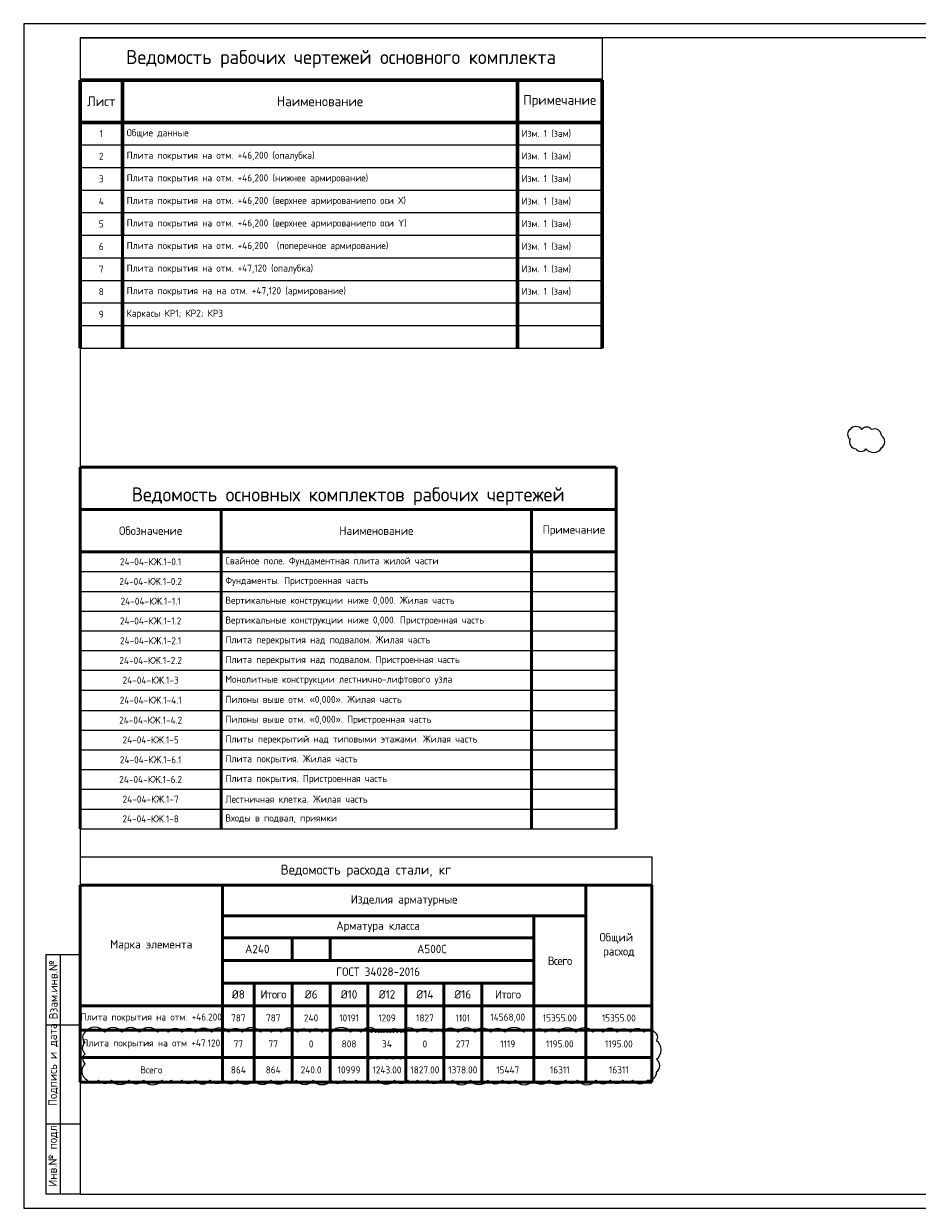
# Model space of a CAD drawing. Header units: millimetres. Extents: x -5898314 to 1055204, y -720802 to 1562611.
# Tile 134 of 256: x -260601 to -228926, y -62298 to -20298. Entities that reach past the tile are written whole.
import ezdxf
from ezdxf.enums import TextEntityAlignment as Align

# ---------------------------------------------------------------- set-up
doc = ezdxf.new("R2010")
doc.units = ezdxf.units.MM
for name, color, linetype, lineweight in [('_0.5', 94, 'Continuous', 50), ('АС-Таблицы', 7, 'Continuous', 20), ('РАЗМЕРЫ', 1, 'Continuous', 9), ('Текст', 7, 'Continuous', 25), ('ТОНКИЕ', 7, 'Continuous', 9)]:
    doc.layers.add(name, color=color, linetype=linetype, lineweight=lineweight)
doc.layers.add('ТОЛСТЫЕ_ОСНОВНЫЕ', color=6, linetype='Continuous')
doc.styles.add('GOST-2.304_Type-B', font='GOST_Common.ttf')
doc.styles.add('style1', font='GOST_Common.ttf', dxfattribs={"height": 500})
doc.styles.add('ГОСТ', font='GOST_Common.ttf')

# ---------------------------------------------------------------- blocks, each defined once
blk = doc.blocks.new('*T124')
at = {"color": 0, "linetype": 'Continuous', "lineweight": 60, "transparency": 16777216}
for p, q in [((0, -1500), (18500, -1500)), ((0, -1500), (0, -11000)), ((1500, -1500), (1500, -7000)), ((15500, -1500), (15500, -11000)), ((18500, -1500), (18500, -11000)), ((0, -3000), (18500, -3000)), ((1500, -7800), (1500, -11000))]:
    blk.add_line(p, q, dxfattribs=at)
at = {"color": 0, "lineweight": 20, "transparency": 16777216}
for p, q in [((0, -3800), (18500, -3800)), ((0, -4600), (18500, -4600)), ((0, -5400), (18500, -5400)), ((0, -6200), (18500, -6200)), ((0, -7000), (18500, -7000)), ((0, -7800), (18500, -7800)), ((0, -8600), (18500, -8600)), ((0, -9400), (18500, -9400)), ((0, -10200), (18500, -10200)), ((0, -11000), (18500, -11000))]:
    blk.add_line(p, q, dxfattribs=at)
at = {"color": 0, "lineweight": 50, "transparency": 16777216}
blk.add_line((1500, -7000), (1500, -7800), dxfattribs=at)
at = {"layer": 'DEFPOINTS', "color": 8, "linetype": 'ByBlock', "lineweight": 0, "transparency": 16777216}
for p, q in [((0, 0), (18500, 0)), ((0, 0), (0, -1500)), ((18500, 0), (18500, -1500))]:
    blk.add_line(p, q, dxfattribs=at)
at = {"color": 0, "linetype": 'Continuous', "lineweight": -3, "transparency": 16777216, "style": 'GOST-2.304_Type-B'}
for s, insert, char_height, width, attachment_point in [('Ведомость рабочих чертежей основного комплекта', (9250, -750), 500, 18200, 5), ('Лист', (750, -2250), 350, 1200, 5), ('Наименование', (8500, -2250), 350, 13700, 5), ('Примечание', (17000, -2250), 350, 2700, 5), ('1', (750, -3400), 250, 1200, 5), ('Общие данные', (1650, -3400), 250, 13700, 4), ('Изм. 1 (зам)', (15650, -3400), 250, 2700, 4), ('2', (750, -4200), 250, 1200, 5), ('{\\C7;Плита покрытия на отм. +46,200 (опалубка)}', (1650, -4200), 250, 13700, 4), ('Изм. 1 (зам)', (15650, -4200), 250, 2700, 4), ('3', (750, -5000), 250, 1200, 5), ('{\\C7;Плита покрытия на отм. +46,200 (нижнее армирование)}', (1650, -5000), 250, 13700, 4), ('Изм. 1 (зам)', (15650, -5000), 250, 2700, 4), ('4', (750, -5800), 250, 1200, 5), ('{\\C7;Плита покрытия на отм. +46,200 (верхнее армированиепо оси Х)}', (1650, -5800), 250, 13700, 4), ('Изм. 1 (зам)', (15650, -5800), 250, 2700, 4), ('5', (750, -6600), 250, 1200, 5), ('{\\C7;Плита покрытия на отм. +46,200 (верхнее армированиепо оси Y)}', (1650, -6600), 250, 13700, 4), ('Изм. 1 (зам)', (15650, -6600), 250, 2700, 4), ('6', (750, -7400), 250, 1200, 5), ('{\\C7;Плита покрытия на отм. +46,200  (поперечное армирование)}', (1650, -7400), 250, 13700, 4), ('Изм. 1 (зам)', (15650, -7400), 250, 2700, 4), ('7', (750, -8200), 250, 1200, 5), ('{\\C7;Плита покрытия на отм. +47,120 (опалубка)}', (1650, -8200), 250, 13700, 4), ('Изм. 1 (зам)', (15650, -8200), 250, 2700, 4), ('Изм. 1 (зам)', (15650, -9000), 250, 2700, 4), ('8', (750, -9000), 250, 1200, 5), ('{\\C7;Плита покрытия на на отм. +47,120 (армирование)}', (1650, -9000), 250, 13700, 4), ('9', (750, -9800), 250, 1200, 5), ('{\\C7;Каркасы КР1; КР2; КР3}', (1650, -9800), 250, 13700, 4)]:
    blk.add_mtext(s, dxfattribs=dict(at, insert=insert, char_height=char_height, width=width, attachment_point=attachment_point))
blk = doc.blocks.new('*U1582')
at = {"layer": 'ТОЛСТЫЕ_ОСНОВНЫЕ'}
for p, q in [((8, 5), (8, 90)), ((8, 90), (20, 90)), ((13, 5), (13, 90)), ((8, 65), (20, 65)), ((8, 30), (20, 30)), ((20, 5), (8, 5))]:
    blk.add_line(p, q, dxfattribs=at)
at = {"layer": 'ТОЛСТЫЕ_ОСНОВНЫЕ', "color": 6}
blk.add_lwpolyline([(20, 5), (589, 5), (589, 415), (20, 415)], close=True, dxfattribs=at)
at = {"layer": 'ТОНКИЕ'}
blk.add_lwpolyline([(0, 0), (594, 0), (594, 420), (0, 420)], close=True, dxfattribs=at)
at = {"layer": 'Текст', "style": 'style1'}
for s, p in [('Взам.инв.№', (10.5, 77.5)), ('Подпись и дата', (10.5, 50.93)), ('Инв.№ подл.', (10.5, 18.93))]:
    blk.add_text(s, height=3, rotation=90, dxfattribs=at).set_placement(p, align=Align.MIDDLE)
blk.add_text('Формат А2', height=2.5, dxfattribs=at).set_placement((549.57, 1.2))
blk = doc.blocks.new('*T126')
at = {"color": 0, "lineweight": 50, "transparency": 16777216}
for p, q in [((0, 0), (19000, 0)), ((0, 0), (0, -12819)), ((19000, 0), (19000, -12819)), ((0, -1500), (5000, -1500)), ((5000, -1500), (5000, -12819)), ((16000, -1500), (16000, -12819)), ((0, -3000), (19000, -3000))]:
    blk.add_line(p, q, dxfattribs=at)
at = {"color": 0, "linetype": 'ByBlock', "lineweight": -2, "transparency": 16777216}
blk.add_line((5000, -1500), (19000, -1500), dxfattribs=at)
at = {"color": 0, "linetype": 'Continuous', "transparency": 16777216}
for p, q in [((0, -3700), (19000, -3700)), ((0, -4400), (19000, -4400)), ((0, -5100), (19000, -5100)), ((0, -5800), (19000, -5800)), ((0, -6500), (19000, -6500)), ((0, -7200), (5000, -7200)), ((16000, -7200), (19000, -7200)), ((0, -7900), (5000, -7900)), ((16000, -7900), (19000, -7900)), ((0, -8619), (5000, -8619)), ((16000, -8619), (19000, -8619)), ((0, -9319), (5000, -9319)), ((16000, -9319), (19000, -9319)), ((0, -10019), (5000, -10019)), ((0, -10719), (5000, -10719)), ((0, -11419), (5000, -11419)), ((0, -12119), (5000, -12119)), ((0, -12819), (5000, -12819))]:
    blk.add_line(p, q, dxfattribs=at)
at = {"color": 0, "lineweight": -2, "transparency": 16777216}
for p, q in [((5000, -7200), (16000, -7200)), ((5000, -7900), (16000, -7900)), ((5000, -8619), (16000, -8619)), ((5000, -9319), (16000, -9319)), ((5000, -10019), (19000, -10019)), ((5000, -10719), (19000, -10719)), ((5000, -11419), (19000, -11419)), ((5000, -12119), (19000, -12119)), ((5000, -12819), (19000, -12819))]:
    blk.add_line(p, q, dxfattribs=at)
at = {"color": 0, "linetype": 'Continuous', "lineweight": -3, "transparency": 16777216, "style": 'GOST-2.304_Type-B'}
for s, insert, char_height, width, attachment_point in [('Ведомость основных комплектов рабочих чертежей', (9500, -1350), 500, 18700, 8), ('Обозначение', (2500, -2250), 300, 4800, 5), ('Наименование', (10500, -2250), 300, 10700, 5), ('Примечание', (17500, -2250), 300, 2900, 5), ('24-04-КЖ.1-0.1', (2500, -3350), 250, 4700, 5), ('Свайное поле. Фундаментная плита жилой части', (5150, -3350), 250, 10700, 4), ('24-04-КЖ.1-0.2', (2500, -4050), 250, 4700, 5), ('Фундаменты. Пристроенная часть', (5150, -4050), 250, 10700, 4), ('24-04-КЖ.1-1.1', (2500, -4750), 250, 4700, 5), ('Вертикальные конструкции ниже 0,000. Жилая часть', (5150, -4750), 250, 10700, 4), ('24-04-КЖ.1-1.2', (2500, -5450), 250, 4700, 5), ('Вертикальные конструкции ниже 0,000. Пристроенная часть', (5150, -5450), 250, 10700, 4), ('24-04-КЖ.1-2.1', (2500, -6150), 250, 4700, 5), ('Плита перекрытия над подвалом. Жилая часть', (5150, -6150), 250, 10700, 4), ('24-04-КЖ.1-2.2', (2500, -6850), 250, 4700, 5), ('Плита перекрытия над подвалом. Пристроенная часть', (5150, -6850), 250, 10700, 4), ('24-04-КЖ.1-3', (2500, -7550), 250, 4700, 5), ('Монолитные конструкции лестнично-лифтового узла', (5150, -7550), 250, 10700, 4), ('24-04-КЖ.1-4.1', (2500, -8259), 250, 4700, 5), ('Пилоны выше отм. «0,000». Жилая часть', (5150, -8259), 250, 10700, 4), ('24-04-КЖ.1-4.2', (2500, -8969), 250, 4700, 5), ('Пилоны выше отм. «0,000». Пристроенная часть', (5150, -8969), 250, 10700, 4), ('24-04-КЖ.1-5', (2500, -9669), 250, 4700, 5), ('Плиты перекрытий над типовыми этажами. Жилая часть', (5150, -9669), 250, 10700, 4), ('24-04-КЖ.1-6.1', (2500, -10369), 250, 4700, 5), ('Плита покрытия. Жилая часть', (5150, -10369), 250, 10700, 4), ('24-04-КЖ.1-6.2', (2500, -11069), 250, 4700, 5), ('Плита покрытия. Пристроенная часть', (5150, -11069), 250, 10700, 4), ('24-04-КЖ.1-7', (2500, -11769), 250, 4700, 5), ('Лестничная клетка. Жилая часть', (5150, -11769), 250, 10700, 4), ('24-04-КЖ.1-8', (2500, -12469), 250, 4700, 5), ('Входы в подвал, приямки', (5150, -12469), 250, 10700, 4)]:
    blk.add_mtext(s, dxfattribs=dict(at, insert=insert, char_height=char_height, width=width, attachment_point=attachment_point))
blk = doc.blocks.new('*T127')
at = {"layer": 'DEFPOINTS', "color": 8, "linetype": 'ByBlock', "lineweight": 0, "transparency": 16777216}
for p, q in [((0, 0), (20267, 0)), ((0, 0), (0, -1004)), ((20267, 0), (20267, -1004))]:
    blk.add_line(p, q, dxfattribs=at)
at = {"layer": 'АС-Таблицы', "color": 0, "linetype": 'ByBlock', "lineweight": 50, "transparency": 16777216}
for p, q in [((0, -1004), (20267, -1004)), ((0, -1004), (0, -7991)), ((5044, -1004), (5044, -7991)), ((17923, -1004), (17923, -7991)), ((20267, -1004), (20267, -7991)), ((5044, -2094), (17923, -2094)), ((16079, -2094), (16079, -7991)), ((5044, -2867), (16079, -2867)), ((7516, -2867), (7516, -3671)), ((8860, -2867), (8860, -3671)), ((5044, -3671), (16079, -3671)), ((5044, -4475), (16079, -4475)), ((6173, -4475), (6173, -7991)), ((7516, -4475), (7516, -7991)), ((8860, -4475), (8860, -7991)), ((10204, -4475), (10204, -7991)), ((11548, -4475), (11548, -7991)), ((12892, -4475), (12892, -7991)), ((14235, -4475), (14235, -7991)), ((0, -5279), (20267, -5279)), ((0, -6149), (20267, -6149)), ((0, -7120), (20267, -7120)), ((0, -7991), (20267, -7991))]:
    blk.add_line(p, q, dxfattribs=at)
at = {"layer": 'АС-Таблицы', "color": 0, "transparency": 16777216, "attachment_point": 5, "style": 'ГОСТ'}
for s, insert, char_height, width in [('Ведомость расхода стали, кг', (10133, -502), 350, 20066.74), ('Изделия арматурные', (11483, -1549), 300, 12679.17), ('Арматура класса', (10561, -2480), 300, 10835.38), ('Общий  расход', (19095, -3141), 300, 2143.79), ('Марка элемента', (2522, -3141), 300, 4843.79), ('А240', (6280, -3269), 300, 2272.67), ('A500С', (12470, -3269), 300, 7018.93), ('{\\T0.9;Всего}', (17001, -3686), 300, 1643.79), ('ГОСТ 34028-2016', (10561, -4073), 300, 10835.38), ('{\\T0.9;Итого}', (6845, -4877), 300, 1143.79), ('{\\T0.9;Итого}', (15157, -4877), 300, 1643.79), ('Плита покрытия на отм. +46.200', (2522, -5714), 250, 5043.79), ('787', (6845, -5714), 250, 1143.79), ('14568,00', (15157, -5714), 250, 1643.79), ('15355.00', (17001, -5714), 250, 1643.79), ('15355.00', (19095, -5714), 250, 2143.79), ('Плита покрытия на отм +47.120', (2522, -6635), 250, 5043.79), ('77', (6845, -6635), 250, 1143.79), ('1119', (15157, -6635), 250, 1643.79), ('1195.00', (17001, -6635), 250, 1643.79), ('1195.00', (19095, -6635), 250, 2143.79), ('Всего', (2522, -7555), 250, 5043.79), ('864', (5608, -7555), 250, 928.88), ('864', (6845, -7555), 250, 1143.79), ('240.0', (8188, -7555), 250, 1143.79), ('10999', (9532, -7555), 250, 1143.79), ('1243.00', (10876, -7555), 250, 1143.79), ('1827.00', (12220, -7555), 250, 1143.79), ('1378.00', (13563, -7555), 250, 1143.79), ('15447', (15157, -7555), 250, 1643.79), ('16311', (17001, -7555), 250, 1643.79), ('16311', (19095, -7555), 250, 2143.79)]:
    blk.add_mtext(s, dxfattribs=dict(at, insert=insert, char_height=char_height, width=width))
at = {"layer": 'АС-Таблицы', "color": 150, "transparency": 16777216, "attachment_point": 5, "style": 'ГОСТ'}
for s, insert, char_height, width in [('{\\C200;%%C8}', (5608, -4877), 300, 928.88), ('{\\C200;%%C6} ', (8188, -4877), 300, 1143.79), ('{\\C200;%%C10} ', (9532, -4877), 300, 1143.79), ('{\\C200;%%C12} ', (10876, -4877), 300, 1143.79), ('{\\C200;%%C14}', (12220, -4877), 300, 1143.79), ('{\\C200;%%C16}', (13563, -4877), 300, 1143.79), ('787', (5608, -5714), 250, 928.88), ('240', (8188, -5714), 250, 1143.79), ('10191', (9532, -5714), 250, 1143.79), ('1209', (10876, -5714), 250, 1143.79), ('1827', (12220, -5714), 250, 1143.79), ('1101', (13563, -5714), 250, 1143.79), ('77', (5608, -6635), 250, 928.88), ('0', (8188, -6635), 250, 1143.79), ('808', (9532, -6635), 250, 1143.79), ('34', (10876, -6635), 250, 1143.79), ('0', (12220, -6635), 250, 1143.79), ('277', (13563, -6635), 250, 1143.79)]:
    blk.add_mtext(s, dxfattribs=dict(at, insert=insert, char_height=char_height, width=width))

msp = doc.modelspace()

# ---------------------------------------------------------------- linework, layer by layer
at = {"layer": '_0.5', "color": 240, "lineweight": 0, "true_color": 0xed1f24}
for points in [[(-231310.97, -34689.17, 0.52056705), (-231310.97, -35023.29, 0.52056705), (-231099.69, -35372.41, 0.52056705), (-230744.73, -35372.41, 0.52056705), (-230192.44, -35337.94, 0.52056705), (-230192.44, -34899.97, 0.52056705), (-230546.95, -34689.17, 0.52056705), (-230891.52, -34689.17, 0.52056705)], [(-258421.33, -56054.92, 0.52056705), (-258421.33, -56415.48, 0.52056705), (-258421.33, -56819.06, 0.52056705), (-258421.33, -57169.37, 0.52056705), (-258353.79, -57750.38, 0.52056705), (-257945.69, -57750.38, 0.52056705), (-257487.53, -57750.38, 0.52056705), (-256873.62, -57750.38, 0.52056705), (-256354.41, -57750.38, 0.52056705), (-255706.07, -57750.38, 0.52056705), (-255368.4, -57750.38, 0.52056705), (-254997.68, -57750.38, 0.52056705), (-254522.93, -57750.38, 0.52056705), (-253988.89, -57750.38, 0.52056705), (-253523.06, -57750.38, 0.52056705), (-253019.59, -57750.38, 0.52056705), (-252447.28, -57750.38, 0.52056705), (-251835.83, -57750.38, 0.52056705), (-251284.71, -57750.38, 0.52056705), (-250939.47, -57750.38, 0.52056705), (-250335.74, -57750.38, 0.52056705), (-249704.29, -57750.38, 0.52056705), (-249242.83, -57750.38, 0.52056705), (-248812.42, -57750.38, 0.52056705), (-248427.71, -57750.38, 0.52056705), (-248037.1, -57750.38, 0.52056705), (-247460.9, -57750.38, 0.52056705), (-246980.43, -57750.38, 0.52056705), (-246641.61, -57750.38, 0.52056705), (-246287.52, -57750.38, 0.52056705), (-245828.55, -57750.38, 0.52056705), (-245401.49, -57750.38, 0.52056705), (-244764.66, -57750.38, 0.52056705), (-244152.05, -57750.38, 0.52056705), (-243623.37, -57750.38, 0.52056705), (-243182.62, -57750.38, 0.52056705), (-242530.77, -57750.38, 0.52056705), (-241972.15, -57750.38, 0.52056705), (-241399.98, -57750.38, 0.52056705), (-240965.37, -57750.38, 0.52056705), (-240308.03, -57750.38, 0.52056705), (-239807.11, -57750.38, 0.52056705), (-239364.57, -57750.38, 0.52056705), (-239020.33, -57750.38, 0.52056705), (-238492.1, -57750.38, 0.52056705), (-238175.97, -57463.9, 0.52056705), (-238175.97, -57010.46, 0.52056705), (-238175.97, -56357.01, 0.52056705), (-238246.4, -56054.92, 0.52056705), (-238607.82, -56054.92, 0.52056705), (-239087.41, -56054.92, 0.52056705), (-239554.73, -56054.92, 0.52056705), (-240075, -56054.92, 0.52056705), (-240426.2, -56054.92, 0.52056705), (-241033.82, -56054.92, 0.52056705), (-241635.49, -56054.92, 0.52056705), (-242099.19, -56054.92, 0.52056705), (-242542.27, -56054.92, 0.52056705), (-242889.6, -56054.92, 0.52056705), (-243546.99, -56054.92, 0.52056705), (-244055.96, -56054.92, 0.52056705), (-244614.59, -56054.92, 0.52056705), (-245195.28, -56054.92, 0.52056705), (-245744.01, -56054.92, 0.52056705), (-246143.88, -56054.92, 0.52056705), (-246650.83, -56054.92, 0.52056705), (-247242.91, -56054.92, 0.52056705), (-247696.86, -56054.92, 0.52056705), (-248037.53, -56054.92, 0.52056705), (-248662.13, -56054.92, 0.52056705), (-249019.21, -56054.92, 0.52056705), (-249676.59, -56054.92, 0.52056705), (-250021.75, -56054.92, 0.52056705), (-250458.58, -56054.92, 0.52056705), (-250892.09, -56054.92, 0.52056705), (-251476.78, -56054.92, 0.52056705), (-251815.61, -56054.92, 0.52056705), (-252208.18, -56054.92, 0.52056705), (-252839.83, -56054.92, 0.52056705), (-253340.33, -56054.92, 0.52056705), (-253948.52, -56054.92, 0.52056705), (-254506.8, -56054.92, 0.52056705), (-254981.11, -56054.92, 0.52056705), (-255484.36, -56054.92, 0.52056705), (-255841.73, -56054.92, 0.52056705), (-256497.99, -56054.92, 0.52056705), (-257121.57, -56054.92, 0.52056705), (-257741.41, -56054.92, 0.52056705)], [(-248396.8, -56955.91, 0.52056705), (-248250.19, -56955.91, 0.52056705), (-248138.57, -56955.91, 0.52056705), (-247999.89, -56955.91, 0.52056705), (-247894.2, -56955.91, 0.52056705), (-247802.46, -56955.91, 0.52056705), (-247670.12, -56955.91, 0.52056705), (-247580.67, -56955.91, 0.52056705), (-247439.81, -56955.91, 0.52056705), (-247314.9, -56955.91, 0.52056705), (-247171.37, -56955.91, 0.52056705), (-247067.98, -56955.91, 0.52056705), (-247053.02, -56823.31, 0.52056705), (-247053.02, -56737.08, 0.52056705), (-247053.02, -56592.81, 0.52056705), (-247053.02, -56472.61, 0.52056705), (-247053.02, -56361.91, 0.52056705), (-247053.02, -56277.87, 0.52056705), (-247053.02, -56132.55, 0.52056705), (-247104.22, -56068.57, 0.52056705), (-247220.95, -56068.57, 0.52056705), (-247357.92, -56068.57, 0.52056705), (-247489.73, -56068.57, 0.52056705), (-247604.55, -56068.57, 0.52056705), (-247710.14, -56068.57, 0.52056705), (-247831.97, -56068.57, 0.52056705), (-247920.37, -56068.57, 0.52056705), (-248015.34, -56068.57, 0.52056705), (-248130.4, -56068.57, 0.52056705), (-248264.81, -56068.57, 0.52056705), (-248380.28, -56068.57, 0.52056705), (-248396.8, -56148.29, 0.52056705), (-248396.8, -56231.53, 0.52056705), (-248396.8, -56377.13, 0.52056705), (-248396.8, -56516.67, 0.52056705), (-248396.8, -56602.98, 0.52056705), (-248396.8, -56733.34, 0.52056705), (-248396.8, -56843.29, 0.52056705)]]:
    msp.add_lwpolyline(points, format="xyb", close=True, dxfattribs=at)
at = {"layer": 'РАЗМЕРЫ', "color": 1, "lineweight": 50}
for points in [[(-239615.44, -36024.53), (-258615.44, -36024.53)], [(-239615.44, -37524.53), (-258615.44, -37524.53)]]:
    msp.add_lwpolyline(points, dxfattribs=at)

# ---------------------------------------------------------------- block references
at = {"xscale": 100, "yscale": 100, "zscale": 100}
msp.add_blockref('*U1582', (-260600.83, -62298.45), dxfattribs=at)
for name, p in [('*T124', (-258600.83, -20798.45)), ('*T126', (-258600.83, -36024.53)), ('*T127', (-258600.83, -49836.06))]:
    msp.add_blockref(name, p)

doc.saveas('drawing.dxf')
